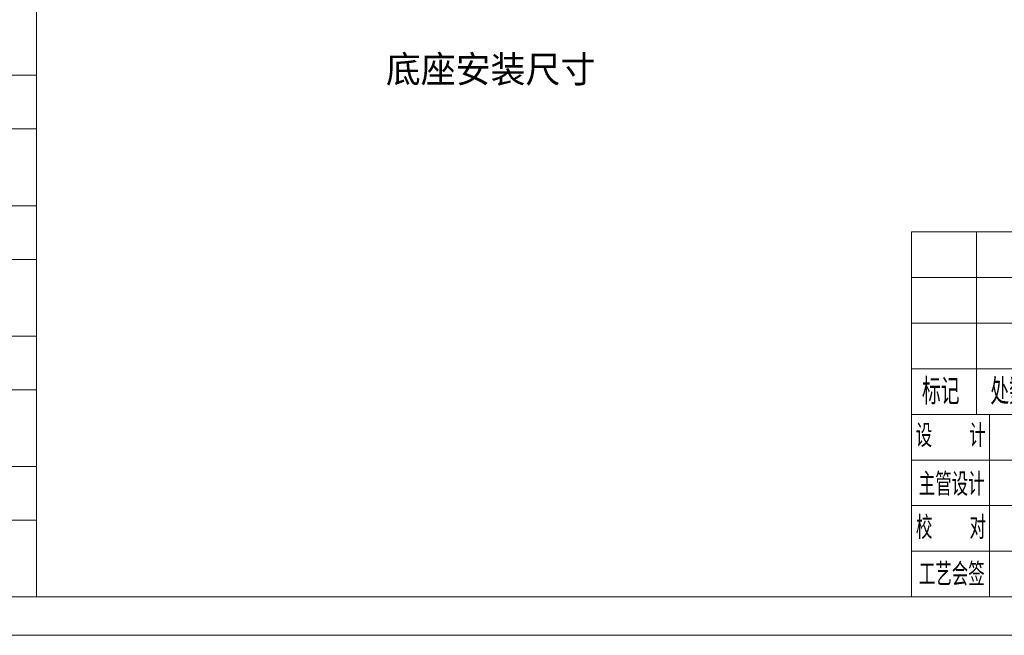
# Model space of a CAD drawing. Header units: millimetres. Extents: x 35469 to 44263, y -24881 to -16268.
# Tile 89 of 231: x 41750 to 42648, y -24881 to -24319. Entities that reach past the tile are written whole.
import ezdxf
from ezdxf.enums import TextEntityAlignment as Align

# ---------------------------------------------------------------- set-up
doc = ezdxf.new("R2010")
doc.units = ezdxf.units.MM
doc.header["$LTSCALE"] = 0.3175
for name, color, linetype, lineweight in [('1轮廓实线层', 7, 'Continuous', 18), ('2细线层', 4, 'Continuous', 13), ('6文字层', 3, 'Continuous', 13), ('图框层', 7, 'Continuous', 18)]:
    doc.layers.add(name, color=color, linetype=linetype, lineweight=lineweight)
doc.styles.add('PC_TEXTSTYLE', font='ISOCP.SHX', dxfattribs={"width": 0.707, "bigfont": 'GBCBIG.SHX'})
doc.styles.add('标准汉字', font='gbenor.shx', dxfattribs={"bigfont": 'gbcbig.shx'})

# ---------------------------------------------------------------- blocks, each defined once
blk = doc.blocks.new('ZwmFrameMain_2_A4^_^无分区图框^_^landscape')
at = {"layer": '1轮廓实线层'}
for q in [(0, 200), (267, 0)]:
    blk.add_line((0, 0), q, dxfattribs=at)
at = {"layer": '2细线层'}
blk.add_line((-25, -5), (272, -5), dxfattribs=at)
blk = doc.blocks.new('ZwmFrameMain_2_横向标题栏')
at = {"layer": '1轮廓实线层'}
for p, q in [((-153, 47.6), (0, 47.6)), ((-153, 0), (-153, 47.6))]:
    blk.add_line(p, q, dxfattribs=at)
at = {"layer": '2细线层', "color": 6, "linetype": 'Continuous'}
for p, q in [((-144.5, 23.8), (-144.5, 47.6)), ((-153, 41.65), (-85, 41.65)), ((-153, 35.7), (-85, 35.7)), ((-153, 29.75), (-85, 29.75)), ((-153, 23.8), (-42.5, 23.8)), ((-142.8, 0), (-142.8, 23.8)), ((-153, 17.85), (-85, 17.85)), ((-153, 11.9), (-85, 11.9)), ((-153, 5.95), (-85, 5.95))]:
    blk.add_line(p, q, dxfattribs=at)
at = {"layer": '6文字层', "color": 6, "attachment_point": 5, "style": '标准汉字'}
for s, insert, char_height, width in [('标记', (-149.17, 26.77), 3.4, 9.9025), ('处数', (-140.26, 26.77), 3.4, 9.7325), ('设   计', (-147.87, 21.02), 2.975, 17.0478), ('主管设计', (-147.75, 14.68), 2.975, 17.1806), ('校   对', (-147.84, 9.04), 2.975, 17.2709), ('工艺会签', (-147.73, 2.95), 2.975, 17.255)]:
    blk.add_mtext(s, dxfattribs=dict(at, insert=insert, char_height=char_height, width=width))
at = {"layer": '6文字层', "color": 4, "style": 'PC_TEXTSTYLE', "flags": 8}
for tag, height, width, p, p2 in [('产品名称或材料标记', 4.5, 0.911854, (-77.25, 33.47), (-50.6, 33.47)), ('图样名称', 5, 2.846512, (-41.5, 21.71), (-1, 21.71)), ('图样代号', 5, 2.86875, (-41.5, 5.64), (-1, 5.64))]:
    blk.add_attdef(tag, text='', height=height, dxfattribs=dict(at, width=width)).set_placement(p, p2, align=Align.FIT)
at = {"layer": '6文字层', "color": 6, "style": 'PC_TEXTSTYLE', "width": 9.241641, "flags": 8}
blk.add_attdef('设计', text='', height=2.12, rotation=359.5768, dxfattribs=at).set_placement((-141.75, 19.99), (-133.89, 19.93), align=Align.FIT)
at = {"layer": '6文字层', "color": 6, "style": 'PC_TEXTSTYLE', "flags": 8}
for tag, height, width, p, p2 in [('审核', 2.12, 2.542374, (-141.61, 14.16), (-134.04, 14.16)), ('重量', 3.5, 1.685865, (-61.9, 10.1), (-53.7, 10.1)), ('比例', 3.5, 1.699352, (-51.7, 9.95), (-43.5, 9.95))]:
    blk.add_attdef(tag, text='', height=height, dxfattribs=dict(at, width=width)).set_placement(p, p2, align=Align.FIT)
blk = doc.blocks.new('ZwmFrameMain_2_附加栏')
at = {"layer": '2细线层'}
for p, q in [((-25, 102), (0, 102)), ((-25, 95), (0, 95)), ((-25, 85), (0, 85)), ((-25, 78), (0, 78)), ((-25, 68), (0, 68)), ((-25, 61), (0, 61)), ((-25, 51), (0, 51)), ((-25, 44), (0, 44)), ((-25, 34), (0, 34)), ((-25, 27), (0, 27)), ((-25, 17), (0, 17)), ((-25, 10), (0, 10)), ((-25, 0), (0, 0))]:
    blk.add_line(p, q, dxfattribs=at)
at = {"layer": '6文字层', "color": 3, "style": 'PC_TEXTSTYLE'}
for s, width, p in [('借通用件登记', 0.667, (-12.5, 98.5)), ('描   图', 0.6667, (-12.5, 81.5)), ('校  描', 0.667, (-12.5, 64.5)), ('旧底图总号', 0.667, (-12.5, 47.5)), ('签  字', 0.667, (-12.5, 30.5)), ('日  期', 0.667, (-12.49, 13.6))]:
    blk.add_text(s, height=5, dxfattribs=dict(at, width=width)).set_placement(p, align=Align.MIDDLE)
at = {"layer": '6文字层', "style": 'PC_TEXTSTYLE'}
for tag, width, p, p2 in [('借通用件登记', 0.671328, (-23.44, 86.36), (-1.25, 86.36)), ('描图', 2.120922, (-23.44, 69.36), (-1.25, 69.36)), ('校图', 2.149976, (-23.75, 52.06), (-1.25, 52.06)), ('旧底图总号', 0.761452, (-22.84, 35.67), (-1.86, 35.67)), ('签字', 2.026939, (-23.14, 18.37), (-1.56, 18.37)), ('日期', 1.89999, (-22.84, 1.37), (-2.17, 1.37))]:
    blk.add_attdef(tag, text='', height=5, dxfattribs=dict(at, width=width)).set_placement(p, p2, align=Align.FIT)

msp = doc.modelspace()

# ---------------------------------------------------------------- block references
at = {"layer": '图框层', "xscale": 7, "yscale": 7, "zscale": 7}
for name, p in [('ZwmFrameMain_2_A4^_^无分区图框^_^landscape', (41765.038, -24845.793)), ('ZwmFrameMain_2_附加栏', (41765.038, -24845.793)), ('ZwmFrameMain_2_横向标题栏', (43634.038, -24845.793))]:
    msp.add_blockref(name, p, dxfattribs=at)

# ---------------------------------------------------------------- texts
at = {"layer": '6文字层'}
msp.add_text('底座安装尺寸', height=24.5, dxfattribs=at).set_placement((42179.303, -24363.756), align=Align.MIDDLE)

doc.saveas('drawing.dxf')
